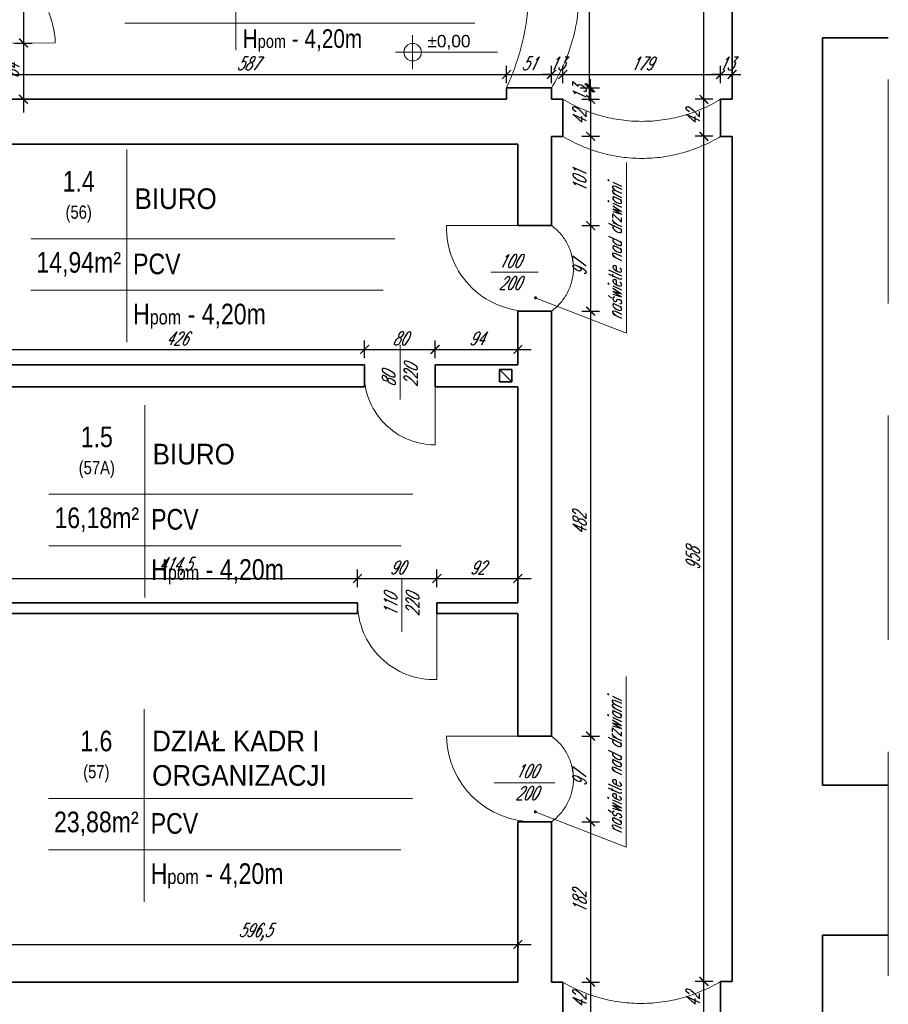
# Model space of a CAD drawing. Header units: millimetres. Extents: x 402 to 79005, y -7782 to 89952.
# Tile 188 of 256: x 26873 to 27858, y 30260 to 31376. Entities that reach past the tile are written whole.
import ezdxf
from ezdxf.enums import TextEntityAlignment as Align

# ---------------------------------------------------------------- set-up
doc = ezdxf.new("R2010")
doc.units = ezdxf.units.MM
doc.header["$LTSCALE"] = 10
doc.linetypes.add('DASHED', pattern=[19.05, 12.7, -6.35])
doc.layers.get('0').update_dxf_attribs({"lineweight": 0})
doc.layers.get('Defpoints').update_dxf_attribs({"color": 253})
for name, color, linetype, lineweight in [('01 parter - ściany', 253, 'Continuous', 35), ('03_drzwi', 253, 'Continuous', 15), ('04-2_nad', 253, 'DASHED', 5), ('05-01_wymiary', 253, 'Continuous', 5), ('05-03_opis', 253, 'Continuous', 5)]:
    doc.layers.add(name, color=color, linetype=linetype, lineweight=lineweight)
doc.styles.add('arial', font='ARIAL.TTF')
doc.styles.add('ariel', font='ARIAL.TTF', dxfattribs={"width": 0.8})
doc.styles.add('ariel_wym', font='simplex.shx', dxfattribs={"width": 0.65, "oblique": 25})
doc.dimstyles.new('ariel 50 wnętrze', dxfattribs={"dimtxt": 15, "dimasz": 10, "dimexe": 10, "dimexo": 0, "dimgap": 5, "dimtad": 1, "dimdec": 1, "dimrnd": 0.5, "dimtxsty": 'ariel_wym', "dimblk": 'ARCHTICK', "dimcen": 2.5, "dimdle": 15, "dimazin": 0, "dimtfac": 1, "dimtdec": 1, "dimtix": 1, "dimtmove": 0, "dimatfit": 3, "dimldrblk": 'DOT', "dimfxl": 0, "dimarcsym": 0})

# ---------------------------------------------------------------- blocks, each defined once
blk = doc.blocks.new('kota rzutowa')
at = {"ltscale": 0.5}
for p, q in [((0, -20.6), (0, 20.6)), ((-20.6, 0), (102.8, 0))]:
    blk.add_line(p, q, dxfattribs=at)
blk.add_circle((0, 0), 10.6, dxfattribs=at)
at = {"ltscale": 0.5, "style": 'arial'}
blk.add_attdef('POZ._POSADKI_WYKOŃCZONWJ', text='', height=15, dxfattribs=at).set_placement((17.9, 1.4), align=Align.BOTTOM_LEFT)
blk.add_attdef('POZ._POSADZKI_KONSTRUKCJA', text='', height=15, dxfattribs=at).set_placement((17, -5), align=Align.TOP_LEFT)
blk = doc.blocks.new('_ArchTick')
at = {"color": 0, "linetype": 'ByBlock', "const_width": 0.15}
blk.add_lwpolyline([(-0.5, -0.5), (0.5, 0.5)], dxfattribs=at)
blk = doc.blocks.new('*D1180')
at = {"layer": '05-01_wymiary', "color": 0, "lineweight": -2}
for p, q in [((27648.8, 30229.1), (27648.8, 30301.1)), ((27658.8, 30286.1), (27638.8, 30286.1)), ((27658.8, 30244.1), (27638.8, 30244.1))]:
    blk.add_line(p, q, dxfattribs=at)
at = {"layer": 'Defpoints', "color": 0}
for p in [(27648.8, 30286.1), (27667.8, 30286.1), (27667.8, 30244.1)]:
    blk.add_point(p, dxfattribs=at)
at = {"layer": '05-01_wymiary', "color": 0, "lineweight": -2, "xscale": 10, "yscale": 10, "zscale": 10}
for p, rotation in [((27648.8, 30286.1), 90), ((27648.8, 30244.1), 270)]:
    blk.add_blockref('_ArchTick', p, dxfattribs=dict(at, rotation=rotation))
at = {"layer": '05-01_wymiary', "color": 0, "insert": (27636.3, 30265.1), "char_height": 15, "attachment_point": 5, "rotation": 90, "style": 'ariel_wym'}
blk.add_mtext('42', dxfattribs=at)
blk = doc.blocks.new('_Dot')
at = {"color": 0, "linetype": 'ByBlock', "lineweight": -2}
blk.add_line((-0.5, 0), (-1, 0), dxfattribs=at)
at = {"color": 0, "linetype": 'ByBlock', "const_width": 0.5}
blk.add_lwpolyline([(-0.25, 0, 1), (0.25, 0, 1)], format="xyb", close=True, dxfattribs=at)
blk = doc.blocks.new('*D1181')
at = {"layer": '05-01_wymiary', "color": 0, "lineweight": -2}
for p, q in [((27648.8, 30271.1), (27648.8, 31259.2)), ((27658.8, 31244.2), (27638.8, 31244.2)), ((27658.8, 30286.1), (27638.8, 30286.1))]:
    blk.add_line(p, q, dxfattribs=at)
at = {"layer": 'Defpoints', "color": 0}
for p in [(27648.8, 31244.2), (27667.8, 31244.2), (27667.8, 30286.1)]:
    blk.add_point(p, dxfattribs=at)
at = {"layer": '05-01_wymiary', "color": 0, "lineweight": -2, "xscale": 10, "yscale": 10, "zscale": 10}
for p, rotation in [((27648.8, 31244.2), 90), ((27648.8, 30286.1), 270)]:
    blk.add_blockref('_ArchTick', p, dxfattribs=dict(at, rotation=rotation))
at = {"layer": '05-01_wymiary', "color": 0, "insert": (27636.3, 30765.1), "char_height": 15, "attachment_point": 5, "rotation": 90, "style": 'ariel_wym'}
blk.add_mtext('958', dxfattribs=at)
blk = doc.blocks.new('*D1182')
at = {"layer": '05-01_wymiary', "color": 0, "lineweight": -2}
for p, q in [((27648.8, 31229.2), (27648.8, 31301.2)), ((27658.8, 31286.2), (27638.8, 31286.2)), ((27658.8, 31244.2), (27638.8, 31244.2))]:
    blk.add_line(p, q, dxfattribs=at)
at = {"layer": 'Defpoints', "color": 0}
for p in [(27648.8, 31286.2), (27667.8, 31286.2), (27667.8, 31244.2)]:
    blk.add_point(p, dxfattribs=at)
at = {"layer": '05-01_wymiary', "color": 0, "lineweight": -2, "xscale": 10, "yscale": 10, "zscale": 10}
for p, rotation in [((27648.8, 31286.2), 90), ((27648.8, 31244.2), 270)]:
    blk.add_blockref('_ArchTick', p, dxfattribs=dict(at, rotation=rotation))
at = {"layer": '05-01_wymiary', "color": 0, "insert": (27636.3, 31265.2), "char_height": 15, "attachment_point": 5, "rotation": 90, "style": 'ariel_wym'}
blk.add_mtext('42', dxfattribs=at)
blk = doc.blocks.new('*D1183')
at = {"layer": '05-01_wymiary', "color": 0, "lineweight": -2}
for p, q in [((27648.8, 31271.2), (27648.8, 31525.2)), ((27658.8, 31510.2), (27638.8, 31510.2)), ((27658.8, 31286.2), (27638.8, 31286.2))]:
    blk.add_line(p, q, dxfattribs=at)
at = {"layer": 'Defpoints', "color": 0}
for p in [(27648.8, 31510.2), (27667.8, 31510.2), (27667.8, 31286.2)]:
    blk.add_point(p, dxfattribs=at)
at = {"layer": '05-01_wymiary', "color": 0, "lineweight": -2, "xscale": 10, "yscale": 10, "zscale": 10}
for p, rotation in [((27648.8, 31510.2), 90), ((27648.8, 31286.2), 270)]:
    blk.add_blockref('_ArchTick', p, dxfattribs=dict(at, rotation=rotation))
at = {"layer": '05-01_wymiary', "color": 0, "insert": (27636.3, 31398.2), "char_height": 15, "attachment_point": 5, "rotation": 90, "style": 'ariel_wym'}
blk.add_mtext('224', dxfattribs=at)
blk = doc.blocks.new('*D1198')
at = {"layer": '05-01_wymiary', "color": 0, "lineweight": -2}
for p, q in [((27518.5, 31512.2), (27518.5, 31284.2)), ((27508.5, 31497.2), (27528.5, 31497.2)), ((27508.5, 31299.2), (27528.5, 31299.2))]:
    blk.add_line(p, q, dxfattribs=at)
at = {"layer": 'Defpoints', "color": 0}
for p in [(27488.8, 31497.2), (27475.8, 31299.2), (27518.5, 31299.2)]:
    blk.add_point(p, dxfattribs=at)
at = {"layer": '05-01_wymiary', "color": 0, "lineweight": -2, "xscale": 10, "yscale": 10, "zscale": 10}
for p, rotation in [((27518.5, 31497.2), 90), ((27518.5, 31299.2), 270)]:
    blk.add_blockref('_ArchTick', p, dxfattribs=dict(at, rotation=rotation))
at = {"layer": '05-01_wymiary', "color": 0, "insert": (27506, 31398.2), "char_height": 15, "attachment_point": 5, "rotation": 90, "style": 'ariel_wym'}
blk.add_mtext('198', dxfattribs=at)
blk = doc.blocks.new('*D1199')
at = {"layer": '05-01_wymiary', "color": 0, "lineweight": -2}
for p, q in [((27520.3, 31299.2), (27520.3, 31309.2)), ((27510.3, 31299.2), (27530.3, 31299.2)), ((27520.3, 31299.2), (27520.3, 31286.2)), ((27510.3, 31286.2), (27530.3, 31286.2)), ((27520.3, 31286.2), (27520.3, 31276.2))]:
    blk.add_line(p, q, dxfattribs=at)
at = {"layer": 'Defpoints', "color": 0}
for p in [(27475.8, 31299.2), (27475.8, 31286.2), (27520.3, 31286.2)]:
    blk.add_point(p, dxfattribs=at)
at = {"layer": '05-01_wymiary', "color": 0, "lineweight": -2, "xscale": 10, "yscale": 10, "zscale": 10}
for p, rotation in [((27520.3, 31299.2), 270), ((27520.3, 31286.2), 90)]:
    blk.add_blockref('_ArchTick', p, dxfattribs=dict(at, rotation=rotation))
at = {"layer": '05-01_wymiary', "color": 0, "insert": (27507.8, 31292.7), "char_height": 15, "attachment_point": 5, "rotation": 90, "style": 'ariel_wym'}
blk.add_mtext('13', dxfattribs=at)
blk = doc.blocks.new('*D1200')
at = {"layer": '05-01_wymiary', "color": 0, "lineweight": -2}
for p, q in [((27520.3, 31301.2), (27520.3, 31229.2)), ((27510.3, 31286.2), (27530.3, 31286.2)), ((27510.3, 31244.2), (27530.3, 31244.2))]:
    blk.add_line(p, q, dxfattribs=at)
at = {"layer": 'Defpoints', "color": 0}
for p in [(27475.8, 31286.2), (27488.8, 31244.2), (27520.3, 31244.2)]:
    blk.add_point(p, dxfattribs=at)
at = {"layer": '05-01_wymiary', "color": 0, "lineweight": -2, "xscale": 10, "yscale": 10, "zscale": 10}
for p, rotation in [((27520.3, 31286.2), 90), ((27520.3, 31244.2), 270)]:
    blk.add_blockref('_ArchTick', p, dxfattribs=dict(at, rotation=rotation))
at = {"layer": '05-01_wymiary', "color": 0, "insert": (27507.8, 31265.2), "char_height": 15, "attachment_point": 5, "rotation": 90, "style": 'ariel_wym'}
blk.add_mtext('42', dxfattribs=at)
blk = doc.blocks.new('*D1201')
at = {"layer": '05-01_wymiary', "color": 0, "lineweight": -2}
for p, q in [((27520.3, 31259.2), (27520.3, 31128)), ((27510.3, 31244.2), (27530.3, 31244.2)), ((27510.3, 31143), (27530.3, 31143))]:
    blk.add_line(p, q, dxfattribs=at)
at = {"layer": 'Defpoints', "color": 0}
for p in [(27488.8, 31244.2), (27475.8, 31143), (27520.3, 31143)]:
    blk.add_point(p, dxfattribs=at)
at = {"layer": '05-01_wymiary', "color": 0, "lineweight": -2, "xscale": 10, "yscale": 10, "zscale": 10}
for p, rotation in [((27520.3, 31244.2), 90), ((27520.3, 31143), 270)]:
    blk.add_blockref('_ArchTick', p, dxfattribs=dict(at, rotation=rotation))
at = {"layer": '05-01_wymiary', "color": 0, "insert": (27507.8, 31193.6), "char_height": 15, "attachment_point": 5, "rotation": 90, "style": 'ariel_wym'}
blk.add_mtext('101', dxfattribs=at)
blk = doc.blocks.new('*D1202')
at = {"layer": '05-01_wymiary', "color": 0, "lineweight": -2}
for p, q in [((27520.3, 31158), (27520.3, 31031.1)), ((27510.3, 31143), (27530.3, 31143)), ((27510.3, 31046.1), (27530.3, 31046.1))]:
    blk.add_line(p, q, dxfattribs=at)
at = {"layer": 'Defpoints', "color": 0}
for p in [(27475.8, 31143), (27475.8, 31046.1), (27520.3, 31046.1)]:
    blk.add_point(p, dxfattribs=at)
at = {"layer": '05-01_wymiary', "color": 0, "lineweight": -2, "xscale": 10, "yscale": 10, "zscale": 10}
for p, rotation in [((27520.3, 31143), 90), ((27520.3, 31046.1), 270)]:
    blk.add_blockref('_ArchTick', p, dxfattribs=dict(at, rotation=rotation))
at = {"layer": '05-01_wymiary', "color": 0, "insert": (27507.8, 31094.5), "char_height": 15, "attachment_point": 5, "rotation": 90, "style": 'ariel_wym'}
blk.add_mtext('97', dxfattribs=at)
blk = doc.blocks.new('*D1203')
at = {"layer": '05-01_wymiary', "color": 0, "lineweight": -2}
for p, q in [((27520.3, 31061.1), (27520.3, 30549.1)), ((27510.3, 31046.1), (27530.3, 31046.1)), ((27510.3, 30564.1), (27530.3, 30564.1))]:
    blk.add_line(p, q, dxfattribs=at)
at = {"layer": 'Defpoints', "color": 0}
for p in [(27475.8, 31046.1), (27475.8, 30564.1), (27520.3, 30564.1)]:
    blk.add_point(p, dxfattribs=at)
at = {"layer": '05-01_wymiary', "color": 0, "lineweight": -2, "xscale": 10, "yscale": 10, "zscale": 10}
for p, rotation in [((27520.3, 31046.1), 90), ((27520.3, 30564.1), 270)]:
    blk.add_blockref('_ArchTick', p, dxfattribs=dict(at, rotation=rotation))
at = {"layer": '05-01_wymiary', "color": 0, "insert": (27507.8, 30805.1), "char_height": 15, "attachment_point": 5, "rotation": 90, "style": 'ariel_wym'}
blk.add_mtext('482', dxfattribs=at)
blk = doc.blocks.new('*D1204')
at = {"layer": '05-01_wymiary', "color": 0, "lineweight": -2}
for p, q in [((27520.3, 30579.1), (27520.3, 30452.1)), ((27510.3, 30564.1), (27530.3, 30564.1)), ((27510.3, 30467.1), (27530.3, 30467.1))]:
    blk.add_line(p, q, dxfattribs=at)
at = {"layer": 'Defpoints', "color": 0}
for p in [(27475.8, 30564.1), (27475.8, 30467.1), (27520.3, 30467.1)]:
    blk.add_point(p, dxfattribs=at)
at = {"layer": '05-01_wymiary', "color": 0, "lineweight": -2, "xscale": 10, "yscale": 10, "zscale": 10}
for p, rotation in [((27520.3, 30564.1), 90), ((27520.3, 30467.1), 270)]:
    blk.add_blockref('_ArchTick', p, dxfattribs=dict(at, rotation=rotation))
at = {"layer": '05-01_wymiary', "color": 0, "insert": (27507.8, 30515.6), "char_height": 15, "attachment_point": 5, "rotation": 90, "style": 'ariel_wym'}
blk.add_mtext('97', dxfattribs=at)
blk = doc.blocks.new('*D1205')
at = {"layer": '05-01_wymiary', "color": 0, "lineweight": -2}
for p, q in [((27520.3, 30482.1), (27520.3, 30270.2)), ((27510.3, 30467.1), (27530.3, 30467.1)), ((27510.3, 30285.2), (27530.3, 30285.2))]:
    blk.add_line(p, q, dxfattribs=at)
at = {"layer": 'Defpoints', "color": 0}
for p in [(27475.8, 30467.1), (27488.8, 30285.2), (27520.3, 30285.2)]:
    blk.add_point(p, dxfattribs=at)
at = {"layer": '05-01_wymiary', "color": 0, "lineweight": -2, "xscale": 10, "yscale": 10, "zscale": 10}
for p, rotation in [((27520.3, 30467.1), 90), ((27520.3, 30285.2), 270)]:
    blk.add_blockref('_ArchTick', p, dxfattribs=dict(at, rotation=rotation))
at = {"layer": '05-01_wymiary', "color": 0, "insert": (27507.8, 30376.2), "char_height": 15, "attachment_point": 5, "rotation": 90, "style": 'ariel_wym'}
blk.add_mtext('182', dxfattribs=at)
blk = doc.blocks.new('*D1206')
at = {"layer": '05-01_wymiary', "color": 0, "lineweight": -2}
for p, q in [((27520.3, 30300.2), (27520.3, 30228.2)), ((27510.3, 30285.2), (27530.3, 30285.2)), ((27510.3, 30243.2), (27530.3, 30243.2))]:
    blk.add_line(p, q, dxfattribs=at)
at = {"layer": 'Defpoints', "color": 0}
for p in [(27488.8, 30285.2), (27488.7, 30243.2), (27520.3, 30243.2)]:
    blk.add_point(p, dxfattribs=at)
at = {"layer": '05-01_wymiary', "color": 0, "lineweight": -2, "xscale": 10, "yscale": 10, "zscale": 10}
for p, rotation in [((27520.3, 30285.2), 90), ((27520.3, 30243.2), 270)]:
    blk.add_blockref('_ArchTick', p, dxfattribs=dict(at, rotation=rotation))
at = {"layer": '05-01_wymiary', "color": 0, "insert": (27507.8, 30264.2), "char_height": 15, "attachment_point": 5, "rotation": 90, "style": 'ariel_wym'}
blk.add_mtext('42', dxfattribs=at)
blk = doc.blocks.new('*D1212')
at = {"layer": '05-01_wymiary', "color": 0, "lineweight": -2}
for p, q in [((26841.5, 30318), (26841.5, 30338)), ((27437.8, 30318), (27437.8, 30338)), ((26826.5, 30328), (27452.8, 30328))]:
    blk.add_line(p, q, dxfattribs=at)
at = {"layer": 'Defpoints', "color": 0}
for p in [(27437.8, 30328), (26841.5, 30285.2), (27437.8, 30285.2)]:
    blk.add_point(p, dxfattribs=at)
at = {"layer": '05-01_wymiary', "color": 0, "lineweight": -2, "xscale": 10, "yscale": 10, "zscale": 10, "rotation": 180}
blk.add_blockref('_ArchTick', (26841.5, 30328), dxfattribs=at)
at = {"layer": '05-01_wymiary', "color": 0, "lineweight": -2, "xscale": 10, "yscale": 10, "zscale": 10}
blk.add_blockref('_ArchTick', (27437.8, 30328), dxfattribs=at)
at = {"layer": '05-01_wymiary', "color": 0, "insert": (27139.7, 30341.9), "char_height": 15, "attachment_point": 5, "style": 'ariel_wym'}
blk.add_mtext('596,5', dxfattribs=at)
blk = doc.blocks.new('*D1218')
at = {"layer": '05-01_wymiary', "color": 0, "lineweight": -2}
for p, q in [((26841.5, 30732.9), (26841.5, 30752.9)), ((27255.9, 30732.9), (27255.9, 30752.9)), ((26826.5, 30742.9), (27270.9, 30742.9))]:
    blk.add_line(p, q, dxfattribs=at)
at = {"layer": 'Defpoints', "color": 0}
for p in [(27255.9, 30742.9), (26841.5, 30715.4), (27255.9, 30715.1)]:
    blk.add_point(p, dxfattribs=at)
at = {"layer": '05-01_wymiary', "color": 0, "lineweight": -2, "xscale": 10, "yscale": 10, "zscale": 10, "rotation": 180}
blk.add_blockref('_ArchTick', (26841.5, 30742.9), dxfattribs=at)
at = {"layer": '05-01_wymiary', "color": 0, "lineweight": -2, "xscale": 10, "yscale": 10, "zscale": 10}
blk.add_blockref('_ArchTick', (27255.9, 30742.9), dxfattribs=at)
at = {"layer": '05-01_wymiary', "color": 0, "insert": (27048.7, 30756.8), "char_height": 15, "attachment_point": 5, "style": 'ariel_wym'}
blk.add_mtext('414,5', dxfattribs=at)
blk = doc.blocks.new('*D1219')
at = {"layer": '05-01_wymiary', "color": 0, "lineweight": -2}
for p, q in [((27255.9, 30732.9), (27255.9, 30752.9)), ((27345.9, 30732.9), (27345.9, 30752.9)), ((27240.9, 30742.9), (27360.9, 30742.9))]:
    blk.add_line(p, q, dxfattribs=at)
at = {"layer": 'Defpoints', "color": 0}
for p in [(27345.9, 30742.9), (27255.9, 30715.1), (27345.9, 30715.4)]:
    blk.add_point(p, dxfattribs=at)
at = {"layer": '05-01_wymiary', "color": 0, "lineweight": -2, "xscale": 10, "yscale": 10, "zscale": 10, "rotation": 180}
blk.add_blockref('_ArchTick', (27255.9, 30742.9), dxfattribs=at)
at = {"layer": '05-01_wymiary', "color": 0, "lineweight": -2, "xscale": 10, "yscale": 10, "zscale": 10}
blk.add_blockref('_ArchTick', (27345.9, 30742.9), dxfattribs=at)
at = {"layer": '05-01_wymiary', "color": 0, "insert": (27300.9, 30755.4), "char_height": 15, "attachment_point": 5, "style": 'ariel_wym'}
blk.add_mtext('90', dxfattribs=at)
blk = doc.blocks.new('*D1220')
at = {"layer": '05-01_wymiary', "color": 0, "lineweight": -2}
for p, q in [((27345.9, 30732.9), (27345.9, 30752.9)), ((27437.8, 30732.9), (27437.8, 30752.9)), ((27330.9, 30742.9), (27452.8, 30742.9))]:
    blk.add_line(p, q, dxfattribs=at)
at = {"layer": 'Defpoints', "color": 0}
for p in [(27437.8, 30742.9), (27345.9, 30715.4), (27437.8, 30715.4)]:
    blk.add_point(p, dxfattribs=at)
at = {"layer": '05-01_wymiary', "color": 0, "lineweight": -2, "xscale": 10, "yscale": 10, "zscale": 10, "rotation": 180}
blk.add_blockref('_ArchTick', (27345.9, 30742.9), dxfattribs=at)
at = {"layer": '05-01_wymiary', "color": 0, "lineweight": -2, "xscale": 10, "yscale": 10, "zscale": 10}
blk.add_blockref('_ArchTick', (27437.8, 30742.9), dxfattribs=at)
at = {"layer": '05-01_wymiary', "color": 0, "insert": (27391.9, 30755.4), "char_height": 15, "attachment_point": 5, "style": 'ariel_wym'}
blk.add_mtext('92', dxfattribs=at)
blk = doc.blocks.new('*D1221')
at = {"layer": '05-01_wymiary', "color": 0, "lineweight": -2}
for p, q in [((26837.8, 30992.6), (26837.8, 31012.6)), ((27263.9, 30992.6), (27263.9, 31012.6)), ((26822.8, 31002.6), (27278.9, 31002.6))]:
    blk.add_line(p, q, dxfattribs=at)
at = {"layer": 'Defpoints', "color": 0}
for p in [(27263.9, 31002.6), (26837.8, 30985.2), (27263.9, 30985.2)]:
    blk.add_point(p, dxfattribs=at)
at = {"layer": '05-01_wymiary', "color": 0, "lineweight": -2, "xscale": 10, "yscale": 10, "zscale": 10, "rotation": 180}
blk.add_blockref('_ArchTick', (26837.8, 31002.6), dxfattribs=at)
at = {"layer": '05-01_wymiary', "color": 0, "lineweight": -2, "xscale": 10, "yscale": 10, "zscale": 10}
blk.add_blockref('_ArchTick', (27263.9, 31002.6), dxfattribs=at)
at = {"layer": '05-01_wymiary', "color": 0, "insert": (27050.9, 31015.1), "char_height": 15, "attachment_point": 5, "style": 'ariel_wym'}
blk.add_mtext('426', dxfattribs=at)
blk = doc.blocks.new('*D1222')
at = {"layer": '05-01_wymiary', "color": 0, "lineweight": -2}
for p, q in [((27263.9, 30992.6), (27263.9, 31012.6)), ((27343.9, 30992.6), (27343.9, 31012.6)), ((27248.9, 31002.6), (27358.9, 31002.6))]:
    blk.add_line(p, q, dxfattribs=at)
at = {"layer": 'Defpoints', "color": 0}
for p in [(27343.9, 31002.6), (27263.9, 30985.2), (27343.9, 30985.2)]:
    blk.add_point(p, dxfattribs=at)
at = {"layer": '05-01_wymiary', "color": 0, "lineweight": -2, "xscale": 10, "yscale": 10, "zscale": 10, "rotation": 180}
blk.add_blockref('_ArchTick', (27263.9, 31002.6), dxfattribs=at)
at = {"layer": '05-01_wymiary', "color": 0, "lineweight": -2, "xscale": 10, "yscale": 10, "zscale": 10}
blk.add_blockref('_ArchTick', (27343.9, 31002.6), dxfattribs=at)
at = {"layer": '05-01_wymiary', "color": 0, "insert": (27303.9, 31015.1), "char_height": 15, "attachment_point": 5, "style": 'ariel_wym'}
blk.add_mtext('80', dxfattribs=at)
blk = doc.blocks.new('*D1223')
at = {"layer": '05-01_wymiary', "color": 0, "lineweight": -2}
for p, q in [((27343.9, 30992.6), (27343.9, 31012.6)), ((27437.8, 30992.6), (27437.8, 31012.6)), ((27328.9, 31002.6), (27452.8, 31002.6))]:
    blk.add_line(p, q, dxfattribs=at)
at = {"layer": 'Defpoints', "color": 0}
for p in [(27437.8, 31002.6), (27343.9, 30985.2), (27437.8, 30985.2)]:
    blk.add_point(p, dxfattribs=at)
at = {"layer": '05-01_wymiary', "color": 0, "lineweight": -2, "xscale": 10, "yscale": 10, "zscale": 10, "rotation": 180}
blk.add_blockref('_ArchTick', (27343.9, 31002.6), dxfattribs=at)
at = {"layer": '05-01_wymiary', "color": 0, "lineweight": -2, "xscale": 10, "yscale": 10, "zscale": 10}
blk.add_blockref('_ArchTick', (27437.8, 31002.6), dxfattribs=at)
at = {"layer": '05-01_wymiary', "color": 0, "insert": (27390.9, 31015.1), "char_height": 15, "attachment_point": 5, "style": 'ariel_wym'}
blk.add_mtext('94', dxfattribs=at)
blk = doc.blocks.new('*D1224')
at = {"layer": '05-01_wymiary', "color": 0, "lineweight": -2}
for p, q in [((26822.8, 31314.3), (27439.8, 31314.3)), ((26837.8, 31304.3), (26837.8, 31324.3)), ((27424.8, 31304.3), (27424.8, 31324.3))]:
    blk.add_line(p, q, dxfattribs=at)
at = {"layer": 'Defpoints', "color": 0}
for p in [(27424.8, 31314.3), (26837.8, 31286.2), (27424.8, 31286.2)]:
    blk.add_point(p, dxfattribs=at)
at = {"layer": '05-01_wymiary', "color": 0, "lineweight": -2, "xscale": 10, "yscale": 10, "zscale": 10, "rotation": 180}
blk.add_blockref('_ArchTick', (26837.8, 31314.3), dxfattribs=at)
at = {"layer": '05-01_wymiary', "color": 0, "lineweight": -2, "xscale": 10, "yscale": 10, "zscale": 10}
blk.add_blockref('_ArchTick', (27424.8, 31314.3), dxfattribs=at)
at = {"layer": '05-01_wymiary', "color": 0, "insert": (27131.3, 31326.8), "char_height": 15, "attachment_point": 5, "style": 'ariel_wym'}
blk.add_mtext('587', dxfattribs=at)
blk = doc.blocks.new('*D1225')
at = {"layer": '05-01_wymiary', "color": 0, "lineweight": -2}
for p, q in [((27409.8, 31314.3), (27490.8, 31314.3)), ((27424.8, 31304.3), (27424.8, 31324.3)), ((27475.8, 31304.3), (27475.8, 31324.3))]:
    blk.add_line(p, q, dxfattribs=at)
at = {"layer": 'Defpoints', "color": 0}
for p in [(27475.8, 31314.3), (27475.8, 31299.2), (27424.8, 31286.2)]:
    blk.add_point(p, dxfattribs=at)
at = {"layer": '05-01_wymiary', "color": 0, "lineweight": -2, "xscale": 10, "yscale": 10, "zscale": 10, "rotation": 180}
blk.add_blockref('_ArchTick', (27424.8, 31314.3), dxfattribs=at)
at = {"layer": '05-01_wymiary', "color": 0, "lineweight": -2, "xscale": 10, "yscale": 10, "zscale": 10}
blk.add_blockref('_ArchTick', (27475.8, 31314.3), dxfattribs=at)
at = {"layer": '05-01_wymiary', "color": 0, "insert": (27450.3, 31326.8), "char_height": 15, "attachment_point": 5, "style": 'ariel_wym'}
blk.add_mtext('51', dxfattribs=at)
blk = doc.blocks.new('*D1226')
at = {"layer": '05-01_wymiary', "color": 0, "lineweight": -2}
for p, q in [((27475.8, 31314.3), (27465.8, 31314.3)), ((27475.8, 31304.3), (27475.8, 31324.3)), ((27475.8, 31314.3), (27488.8, 31314.3)), ((27488.8, 31304.3), (27488.8, 31324.3)), ((27488.8, 31314.3), (27498.8, 31314.3))]:
    blk.add_line(p, q, dxfattribs=at)
at = {"layer": 'Defpoints', "color": 0}
for p in [(27488.8, 31314.3), (27475.8, 31299.2), (27488.8, 31286.2)]:
    blk.add_point(p, dxfattribs=at)
at = {"layer": '05-01_wymiary', "color": 0, "lineweight": -2, "xscale": 10, "yscale": 10, "zscale": 10}
blk.add_blockref('_ArchTick', (27475.8, 31314.3), dxfattribs=at)
at = {"layer": '05-01_wymiary', "color": 0, "lineweight": -2, "xscale": 10, "yscale": 10, "zscale": 10, "rotation": 180}
blk.add_blockref('_ArchTick', (27488.8, 31314.3), dxfattribs=at)
at = {"layer": '05-01_wymiary', "color": 0, "insert": (27482.3, 31326.8), "char_height": 15, "attachment_point": 5, "style": 'ariel_wym'}
blk.add_mtext('13', dxfattribs=at)
blk = doc.blocks.new('*D1227')
at = {"layer": '05-01_wymiary', "color": 0, "lineweight": -2}
for p, q in [((27473.8, 31314.3), (27682.8, 31314.3)), ((27488.8, 31304.3), (27488.8, 31324.3)), ((27667.8, 31304.3), (27667.8, 31324.3))]:
    blk.add_line(p, q, dxfattribs=at)
at = {"layer": 'Defpoints', "color": 0}
for p in [(27667.8, 31314.3), (27488.8, 31286.2), (27667.8, 31286.2)]:
    blk.add_point(p, dxfattribs=at)
at = {"layer": '05-01_wymiary', "color": 0, "lineweight": -2, "xscale": 10, "yscale": 10, "zscale": 10, "rotation": 180}
blk.add_blockref('_ArchTick', (27488.8, 31314.3), dxfattribs=at)
at = {"layer": '05-01_wymiary', "color": 0, "lineweight": -2, "xscale": 10, "yscale": 10, "zscale": 10}
blk.add_blockref('_ArchTick', (27667.8, 31314.3), dxfattribs=at)
at = {"layer": '05-01_wymiary', "color": 0, "insert": (27578.3, 31326.8), "char_height": 15, "attachment_point": 5, "style": 'ariel_wym'}
blk.add_mtext('179', dxfattribs=at)
blk = doc.blocks.new('*D1228')
at = {"layer": '05-01_wymiary', "color": 0, "lineweight": -2}
for p, q in [((27667.8, 31314.3), (27657.8, 31314.3)), ((27667.8, 31304.3), (27667.8, 31324.3)), ((27667.8, 31314.3), (27680.8, 31314.3)), ((27680.8, 31304.3), (27680.8, 31324.3)), ((27680.8, 31314.3), (27690.8, 31314.3))]:
    blk.add_line(p, q, dxfattribs=at)
at = {"layer": 'Defpoints', "color": 0}
for p in [(27680.8, 31314.3), (27667.8, 31286.2), (27680.8, 31286.2)]:
    blk.add_point(p, dxfattribs=at)
at = {"layer": '05-01_wymiary', "color": 0, "lineweight": -2, "xscale": 10, "yscale": 10, "zscale": 10}
blk.add_blockref('_ArchTick', (27667.8, 31314.3), dxfattribs=at)
at = {"layer": '05-01_wymiary', "color": 0, "lineweight": -2, "xscale": 10, "yscale": 10, "zscale": 10, "rotation": 180}
blk.add_blockref('_ArchTick', (27680.8, 31314.3), dxfattribs=at)
at = {"layer": '05-01_wymiary', "color": 0, "insert": (27674.3, 31326.8), "char_height": 15, "attachment_point": 5, "style": 'ariel_wym'}
blk.add_mtext('13', dxfattribs=at)
blk = doc.blocks.new('*D1237')
at = {"layer": '05-01_wymiary', "color": 0, "lineweight": -2}
for p, q in [((26876.8, 31461.9), (26876.8, 31335)), ((26866.8, 31446.9), (26886.8, 31446.9)), ((26866.8, 31350), (26886.8, 31350))]:
    blk.add_line(p, q, dxfattribs=at)
at = {"layer": 'Defpoints', "color": 0}
for p in [(26837.8, 31446.9), (26837.8, 31350), (26876.8, 31350)]:
    blk.add_point(p, dxfattribs=at)
at = {"layer": '05-01_wymiary', "color": 0, "lineweight": -2, "xscale": 10, "yscale": 10, "zscale": 10}
for p, rotation in [((26876.8, 31446.9), 90), ((26876.8, 31350), 270)]:
    blk.add_blockref('_ArchTick', p, dxfattribs=dict(at, rotation=rotation))
at = {"layer": '05-01_wymiary', "color": 0, "insert": (26864.3, 31398.5), "char_height": 15, "attachment_point": 5, "rotation": 90, "style": 'ariel_wym'}
blk.add_mtext('97', dxfattribs=at)
blk = doc.blocks.new('*D1238')
at = {"layer": '05-01_wymiary', "color": 0, "lineweight": -2}
for p, q in [((26876.8, 31365), (26876.8, 31271.2)), ((26866.8, 31350), (26886.8, 31350)), ((26866.8, 31286.2), (26886.8, 31286.2))]:
    blk.add_line(p, q, dxfattribs=at)
at = {"layer": 'Defpoints', "color": 0}
for p in [(26837.8, 31350), (26837.8, 31286.2), (26876.8, 31286.2)]:
    blk.add_point(p, dxfattribs=at)
at = {"layer": '05-01_wymiary', "color": 0, "lineweight": -2, "xscale": 10, "yscale": 10, "zscale": 10}
for p, rotation in [((26876.8, 31350), 90), ((26876.8, 31286.2), 270)]:
    blk.add_blockref('_ArchTick', p, dxfattribs=dict(at, rotation=rotation))
at = {"layer": '05-01_wymiary', "color": 0, "insert": (26864.3, 31318.1), "char_height": 15, "attachment_point": 5, "rotation": 90, "style": 'ariel_wym'}
blk.add_mtext('64', dxfattribs=at)

msp = doc.modelspace()

# ---------------------------------------------------------------- hatches: boundary and pattern name
at = {"layer": '03_drzwi'}
h = msp.add_hatch(color=256, dxfattribs=at)
edge = h.paths.add_edge_path()
edge.add_arc((27457.743, 31061.165), 1.773, 0, 360)
h = msp.add_hatch(color=256, dxfattribs=at)
edge = h.paths.add_edge_path()
edge.add_arc((27457.553, 30478.341), 1.773, 0, 360)

# ---------------------------------------------------------------- linework, layer by layer
at = {"layer": '01 parter - ściany'}
for p, q in [((27680.835, 31286.184), (27680.835, 31510.184)), ((27858.045, 31355.708), (27783.316, 31355.708)), ((27783.316, 30508.499), (27783.316, 31355.708)), ((27475.835, 31299.184), (27424.835, 31299.184)), ((27424.835, 31286.184), (27424.835, 31299.184)), ((27475.835, 31286.184), (27475.835, 31299.184)), ((26837.835, 31286.184), (27424.835, 31286.184)), ((27475.835, 31286.184), (27488.835, 31286.184)), ((27475.835, 31286.184), (27488.835, 31286.184)), ((27488.835, 31286.184), (27488.835, 31244.184)), ((27667.835, 31244.184), (27667.835, 31286.184)), ((27667.835, 31286.184), (27680.835, 31286.184)), ((27475.835, 31143.017), (27475.835, 31244.184)), ((27488.835, 31244.184), (27475.835, 31244.184)), ((27680.835, 31244.184), (27667.835, 31244.184)), ((27680.835, 30286.096), (27680.835, 31244.184)), ((26837.835, 31235.184), (27437.835, 31235.184)), ((27437.835, 31143.017), (27437.835, 31235.184)), ((27475.835, 31143.017), (27437.835, 31143.017)), ((27437.835, 30985.184), (27437.835, 31046.078)), ((27475.835, 31046.078), (27437.835, 31046.078)), ((27475.835, 30564.085), (27475.835, 31046.078)), ((27263.903, 30985.184), (26837.835, 30985.184)), ((27263.903, 30960.184), (27263.903, 30985.184)), ((27437.835, 30985.184), (27343.903, 30985.184)), ((27343.903, 30960.184), (27343.903, 30985.184)), ((27430.968, 30979.857), (27416.968, 30979.857)), ((27416.968, 30979.857), (27416.968, 30965.857)), ((27430.968, 30965.857), (27416.968, 30979.857)), ((27430.968, 30965.857), (27430.968, 30979.857)), ((26841.522, 30960.184), (27263.903, 30960.184)), ((27343.903, 30960.184), (27437.835, 30960.184)), ((27430.968, 30965.857), (27416.968, 30965.857)), ((27437.835, 30715.36), (27437.835, 30960.184)), ((26837.835, 30715.36), (27255.903, 30715.36)), ((27255.903, 30715.36), (27255.903, 30703.36)), ((27345.903, 30715.36), (27437.835, 30715.36)), ((27345.903, 30715.36), (27345.903, 30703.36)), ((26837.835, 30703.36), (27255.903, 30703.36)), ((27345.903, 30703.36), (27437.835, 30703.36)), ((27437.835, 30564.085), (27437.835, 30703.36)), ((27475.835, 30564.085), (27437.835, 30564.085)), ((27783.316, 30508.499), (27858.045, 30508.499)), ((27437.835, 30285.184), (27437.835, 30467.147)), ((27475.835, 30467.147), (27437.835, 30467.147)), ((27475.835, 30285.184), (27475.835, 30467.147)), ((27783.316, 30338.499), (27858.045, 30338.499)), ((27783.316, 29419.499), (27783.316, 30338.499)), ((27437.835, 30285.184), (26841.522, 30285.184)), ((27475.733, 30285.184), (27488.733, 30285.184)), ((27475.733, 30285.184), (27488.733, 30285.184)), ((27488.733, 30285.184), (27488.733, 30243.184)), ((27667.835, 30244.096), (27667.835, 30286.096)), ((27667.835, 30286.096), (27680.835, 30286.096))]:
    msp.add_line(p, q, dxfattribs=at)
at = {"layer": '03_drzwi'}
for p, q in [((26912.985, 31350.054), (26812.985, 31349.989)), ((27560.97, 31214.504), (27560.97, 31020.975)), ((27356.835, 31143.042), (27456.835, 31143.017)), ((27407.411, 31090.24), (27460.623, 31090.313)), ((27560.97, 31020.975), (27457.455, 31060.988)), ((27304.118, 31007.871), (27304.103, 30945.909)), ((27343.838, 30894.419), (27343.903, 30985.184)), ((27306.222, 30743.469), (27306.208, 30682.585)), ((27345.903, 30715.36), (27345.838, 30628.301)), ((27560.781, 30631.681), (27560.781, 30438.152)), ((27356.835, 30564.111), (27456.835, 30564.085)), ((27410.832, 30511.309), (27479.714, 30511.382)), ((27560.781, 30438.152), (27457.266, 30478.165))]:
    msp.add_line(p, q, dxfattribs=at)
for centre, radius, start, end in [((26812.442, 31346.425), 100.609, 2.067424, 92.454812), ((27451.347, 31140.404), 94.55, 178.401437, 273.941371), ((27344.035, 30975.174), 80.755, 172.87951, 269.859803), ((27342.889, 30715.236), 86.985, 179.918511, 271.942941), ((27455.595, 30565.916), 98.777, 181.047296, 270.719132)]:
    msp.add_arc(centre, radius, start, end, dxfattribs=at)
at = {"layer": '04-2_nad', "ltscale": 2}
for centre, radius, start, end in [((27180.174, 31413.464), 270.035, 334.962838, 18.061182), ((27297.025, 31410.351), 210.549, 328.130542, 24.356512), ((27578.335, 31433.889), 172.705, 238.786756, 301.213244), ((27578.335, 31391.889), 172.705, 238.786756, 301.213244), ((27441.327, 31094.551), 59.495, 305.438489, 54.549308), ((27441.327, 30515.62), 59.495, 305.438489, 54.549308), ((27577.565, 30436.556), 175.461, 239.622289, 300.961976)]:
    msp.add_arc(centre, radius, start, end, dxfattribs=at)
at = {"layer": '05-03_opis', "linetype": 'DASHED', "ltscale": 2}
msp.add_line((27858.045, 28387.499), (27858.045, 32362.499), dxfattribs=at)
at = {"layer": '05-03_opis'}
for p, q in [((27117.83, 31463.267), (27117.83, 31342.08)), ((26991.682, 31372.41), (27388.885, 31372.41)), ((26993.951, 31229.165), (26993.951, 31010.765)), ((26885.039, 31128.03), (27298.034, 31128.03)), ((26885.039, 31069.673), (27284.965, 31069.673)), ((27014.477, 30939.55), (27014.477, 30721.151)), ((26905.564, 30838.416), (27318.56, 30838.416)), ((26905.564, 30780.058), (27305.491, 30780.058)), ((27013.96, 30594.739), (27013.96, 30376.339)), ((26905.047, 30493.604), (27318.043, 30493.604)), ((26905.047, 30435.247), (27304.974, 30435.247))]:
    msp.add_line(p, q, dxfattribs=at)

# ---------------------------------------------------------------- block references
at = {"layer": '05-03_opis', "xscale": 0.9359999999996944, "yscale": 0.9359999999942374, "zscale": 0.9359999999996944}
msp.add_blockref('kota rzutowa', (27318.347, 31339.584), dxfattribs=at).add_auto_attribs({'POZ._POSADKI_WYKOŃCZONWJ': '%%P0,00'})

# ---------------------------------------------------------------- texts
at = {"layer": '03_drzwi', "char_height": 15, "rotation": 90, "style": 'ariel_wym'}
for s, insert, width, attachment_point in [('naświetle nad drzwiami', (27540.493, 31036.289), 201.01159, 1), ('80\\P220', (27323.712, 30960.191), 160.59049, 7), ('110\\P220', (27325.936, 30700.08), 160.59049, 7), ('naświetle nad drzwiami', (27540.303, 30453.465), 201.01159, 1)]:
    msp.add_mtext(s, dxfattribs=dict(at, insert=insert, width=width, attachment_point=attachment_point))
at = {"layer": '03_drzwi', "char_height": 15, "width": 160.59049, "attachment_point": 1, "style": 'ariel_wym'}
for insert in [(27415.894, 31110.378), (27434.985, 30532.079)]:
    msp.add_mtext('100\\P200', dxfattribs=dict(at, insert=insert))
at = {"layer": '05-03_opis', "style": 'ariel'}
for s, insert, char_height, width, attachment_point in [('{\\fArial|b0|i0|c238|p34; H\\H0.7x;pom\\H1.429x; - 4,20m}', (27119.074, 31352.799), 21.08106, 290.5101, 4), ('{\\fArial|b0|i0|c238|p34;1.4\\P\\H0.6404x;(56)}', (26939.495, 31175.534), 23.4234, 108.9126, 5), ('{\\fArial|b0|i0|c238|p34;\\W0.9;BIURO}', (27002.863, 31173.341), 23.4234, 356.6375, 4), ('{\\fArial|b0|i0|c238|p34;14,94m²}', (26939.495, 31099.127), 23.4234, 108.9126, 5), (' PCV', (26993.951, 31099.402), 23.4234, 322.78897, 4), ('{\\fArial|b0|i0|c238|p34; H\\H0.7x;pom\\H1.429x; - 4,20m}', (26993.951, 31040.219), 23.4234, 322.789, 4), ('{\\fArial|b0|i0|c238|p34;1.5\\P\\H0.6404x;(57A)}', (26960.021, 30885.919), 23.4234, 108.9126, 5), ('{\\fArial|b0|i0|c238|p34;\\W0.9;BIURO}', (27023.389, 30883.726), 23.4234, 356.6375, 4), ('{\\fArial|b0|i0|c238|p34;16,18m²}', (26960.021, 30809.512), 23.4234, 108.9126, 5), (' PCV', (27014.477, 30809.787), 23.4234, 322.78897, 4), ('{\\fArial|b0|i0|c238|p34; H\\H0.7x;pom\\H1.429x; - 4,20m}', (27014.477, 30750.604), 23.4234, 322.789, 4), ('{\\fArial|b0|i0|c238|p34;1.6\\P\\H0.6404x;(57)}', (26959.504, 30541.108), 23.4234, 108.9126, 5), ('{\\fArial|b0|i0|c238|p34;\\W0.9;DZIAŁ KADR I ORGANIZACJI}', (27022.872, 30538.914), 23.4234, 356.6375, 4), ('{\\fArial|b0|i0|c238|p34;23,88m²}', (26959.504, 30464.701), 23.4234, 108.9126, 5), (' PCV', (27013.96, 30464.976), 23.4234, 322.78897, 4), ('{\\fArial|b0|i0|c238|p34; H\\H0.7x;pom\\H1.429x; - 4,20m}', (27013.96, 30405.793), 23.4234, 322.789, 4)]:
    msp.add_mtext(s, dxfattribs=dict(at, insert=insert, char_height=char_height, width=width, attachment_point=attachment_point))

# ---------------------------------------------------------------- dimensions: what is measured, and where the dimension line sits
at = {"layer": '05-01_wymiary'}
for base, p1, p2, picture, middle in [((27648.78, 31510.184), (27667.835, 31286.184), (27667.835, 31510.184), '*D1183', (27636.28, 31398.184)), ((27518.542, 31299.184), (27488.835, 31497.184), (27475.835, 31299.184), '*D1198', (27506.042, 31398.184)), ((26876.751, 31350.003), (26837.835, 31446.941), (26837.835, 31350.003), '*D1237', (26864.251, 31398.472)), ((26876.751, 31286.184), (26837.835, 31350.003), (26837.835, 31286.184), '*D1238', (26864.251, 31318.093)), ((27520.292, 31286.184), (27475.835, 31299.184), (27475.835, 31286.184), '*D1199', (27507.792, 31292.684)), ((27520.292, 31244.184), (27475.835, 31286.184), (27488.835, 31244.184), '*D1200', (27507.792, 31265.184)), ((27648.78, 31286.184), (27667.835, 31244.184), (27667.835, 31286.184), '*D1182', (27636.28, 31265.184)), ((27520.292, 31143.017), (27488.835, 31244.184), (27475.835, 31143.017), '*D1201', (27507.792, 31193.6)), ((27648.78, 31244.184), (27667.835, 30286.096), (27667.835, 31244.184), '*D1181', (27636.28, 30765.14)), ((27520.292, 31046.078), (27475.835, 31143.017), (27475.824, 31046.078), '*D1202', (27507.792, 31094.547)), ((27520.292, 30564.085), (27475.824, 31046.078), (27475.835, 30564.085), '*D1203', (27507.792, 30805.082)), ((27520.292, 30467.147), (27475.835, 30564.085), (27475.835, 30467.147), '*D1204', (27507.792, 30515.616)), ((27520.292, 30285.184), (27475.835, 30467.147), (27488.835, 30285.184), '*D1205', (27507.792, 30376.165)), ((27520.292, 30243.184), (27488.835, 30285.184), (27488.733, 30243.184), '*D1206', (27507.792, 30264.184)), ((27648.78, 30286.096), (27667.835, 30244.096), (27667.835, 30286.096), '*D1180', (27636.28, 30265.096))]:
    dim = msp.add_linear_dim(base=base, p1=p1, p2=p2, angle=90, dimstyle='ariel 50 wnętrze', override={"dimtmove": 1}, dxfattribs=at)
    dim.commit()
    dim.dimension.update_dxf_attribs({"geometry": picture, "text_midpoint": middle})
for base, p1, p2, picture, middle in [((27424.835, 31314.285), (26837.835, 31286.184), (27424.835, 31286.184), '*D1224', (27131.335, 31326.785)), ((27263.903, 31002.599), (26837.835, 30985.184), (27263.903, 30985.184), '*D1221', (27050.869, 31015.099)), ((27255.903, 30742.853), (26841.522, 30715.36), (27255.903, 30715.113), '*D1218', (27048.713, 30756.782)), ((27437.835, 30327.98), (26841.522, 30285.184), (27437.835, 30285.184), '*D1212', (27139.678, 30341.908))]:
    dim = msp.add_linear_dim(base=base, p1=p1, p2=p2, dimstyle='ariel 50 wnętrze', dxfattribs=at)
    dim.commit()
    dim.dimension.update_dxf_attribs({"geometry": picture, "text_midpoint": middle})
for base, p1, p2, picture, middle in [((27475.835, 31314.285), (27424.835, 31286.184), (27475.835, 31299.184), '*D1225', (27450.335, 31326.785)), ((27488.835, 31314.285), (27475.835, 31299.184), (27488.835, 31286.184), '*D1226', (27482.335, 31326.785)), ((27667.835, 31314.285), (27488.835, 31286.184), (27667.835, 31286.184), '*D1227', (27578.335, 31326.785)), ((27680.835, 31314.285), (27667.835, 31286.184), (27680.835, 31286.184), '*D1228', (27674.335, 31326.785)), ((27343.903, 31002.599), (27263.903, 30985.184), (27343.903, 30985.184), '*D1222', (27303.903, 31015.099)), ((27437.835, 31002.599), (27343.903, 30985.184), (27437.835, 30985.184), '*D1223', (27390.869, 31015.099)), ((27345.903, 30742.853), (27255.903, 30715.113), (27345.903, 30715.36), '*D1219', (27300.903, 30755.353)), ((27437.835, 30742.853), (27345.903, 30715.36), (27437.835, 30715.36), '*D1220', (27391.869, 30755.353))]:
    dim = msp.add_linear_dim(base=base, p1=p1, p2=p2, dimstyle='ariel 50 wnętrze', override={"dimtmove": 1}, dxfattribs=at)
    dim.commit()
    dim.dimension.update_dxf_attribs({"geometry": picture, "text_midpoint": middle})

doc.saveas('drawing.dxf')
